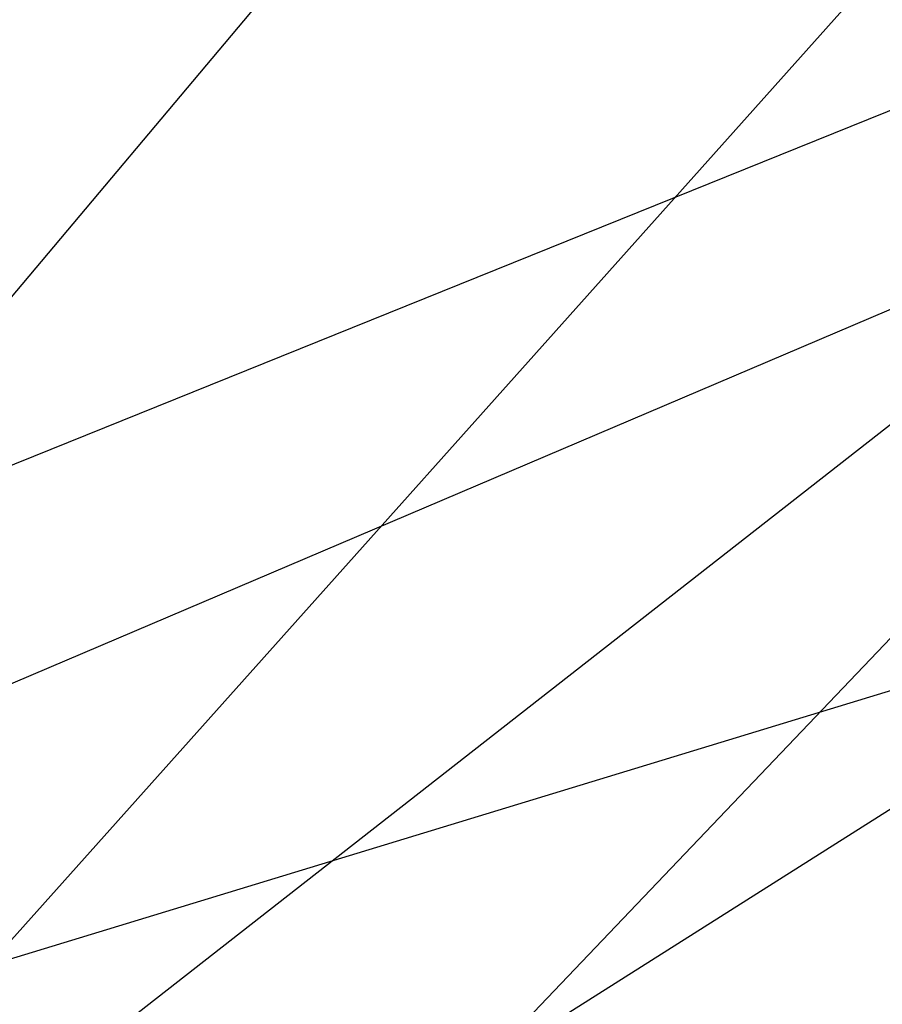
# Model space of a CAD drawing. Extents: x 0 to 901, y 0 to 72.
# Tile 187 of 256: x 448.86263 to 448.86807, y 61.29516 to 61.30136. Entities that reach past the tile are written whole.
import ezdxf

# ---------------------------------------------------------------- set-up
doc = ezdxf.new("R2010")
doc.units = 0
doc.header["$LTSCALE"] = 25.4
doc.layers.get('0').update_dxf_attribs({"color": 13, "linetype": 'CONTINUOUS'})

# ---------------------------------------------------------------- blocks, each defined once
blk = doc.blocks.new('PIN-LED-M-8128_STL')
at = {"color": 0}
for p, q in [((11.0716524, 453.3060608, 59.9765396), (10.960639, 453.6701355, 60.1975746)), ((11.0716524, 453.3060608, 59.9765396), (10.960639, 453.6701355, 60.1975746)), ((11.0751095, 453.3074646, 3.7835424), (10.9332666, 453.658783, 3.5647924)), ((11.0751095, 453.3074646, 3.7835424), (10.9332666, 453.658783, 3.5647924)), ((11.0776215, 453.3084717, 63.4769058), (10.929142, 453.657135, 63.6951866)), ((11.0776215, 453.3084717, 63.4769058), (10.929142, 453.657135, 63.6951866)), ((11.0924988, 453.3145752, 0.9846017), (10.8861389, 453.640625, 0.7612857)), ((11.0924988, 453.3145752, 0.9846017), (10.8861389, 453.640625, 0.7612857)), ((11.0984335, 453.3170471, 4.4849648), (10.8543272, 453.629364, 4.2589669)), ((11.0984335, 453.3170471, 4.4849648), (10.8543272, 453.629364, 4.2589669)), ((11.1116829, 453.3226624, 59.1914864), (10.9610519, 453.4663696, 59.0769615)), ((11.1116829, 453.3226624, 59.1914864), (10.9610519, 453.4663696, 59.0769615)), ((11.1116829, 453.3226624, 60.5914841), (10.9539165, 453.4637146, 60.4764786)), ((11.1116829, 453.3226624, 60.5914841), (10.9539165, 453.4637146, 60.4764786)), ((11.1116829, 453.3226624, 61.9914856), (10.9467649, 453.4610901, 61.8759956)), ((11.1116829, 453.3226624, 61.9914856), (10.9467649, 453.4610901, 61.8759956))]:
    blk.add_line(p, q, dxfattribs=at)
mesh = blk.add_polyface(dxfattribs=at)
corners = [(11.3094292, 453.4207764, 0.998511), (11.2021456, 453.3640747, 0.9914658), (11.0444956, 453.7088013, 0.7734238)]
mesh.append_faces([[corners[k] for k in face] for face in [(0, 1, 2)]], dxfattribs={"color": 0})
mesh = blk.add_polyface(dxfattribs=at)
corners = [(11.0481129, 453.2967834, 59.2751045), (10.9115152, 453.650177, 59.4938545), (10.9342203, 453.2567749, 59.2681694)]
mesh.append_faces([[corners[k] for k in face] for face in [(0, 1, 2)]], dxfattribs={"color": 0})
mesh = blk.add_polyface(dxfattribs=at)
corners = [(11.2007895, 453.5770264, 3.9942758), (11.0439539, 453.4997559, 3.9831154), (11.1945295, 453.3603821, 3.8784785)]
mesh.append_faces([[corners[k] for k in face] for face in [(0, 1, 2)]], dxfattribs={"color": 0})
mesh = blk.add_polyface(dxfattribs=at)
corners = [(11.2902508, 453.4100037, 58.5024414), (11.1203156, 453.326355, 58.492012), (11.045002, 453.5001831, 58.382637)]
mesh.append_faces([[corners[k] for k in face] for face in [(0, 1, 2)]], dxfattribs={"color": 0})
mesh = blk.add_polyface(dxfattribs=at)
corners = [(11.0439539, 453.4997559, 3.9831154), (10.8828669, 453.4392395, 3.972487), (10.9407339, 453.2588501, 3.863112)]
mesh.append_faces([[corners[k] for k in face] for face in [(0, 1, 2)]], dxfattribs={"color": 0})
mesh = blk.add_polyface(dxfattribs=at)
corners = [(11.1945295, 453.3603821, 3.8784785), (11.0439539, 453.4997559, 3.9831154), (11.119154, 453.3258667, 3.8737404)]
mesh.append_faces([[corners[k] for k in face] for face in [(0, 1, 2)]], dxfattribs={"color": 0})
mesh = blk.add_polyface(dxfattribs=at)
corners = [(11.0498304, 453.2974548, 0.3695163), (10.9813652, 453.4740906, 0.4788913), (10.9419861, 453.2592468, 0.3631841)]
mesh.append_faces([[corners[k] for k in face] for face in [(0, 1, 2)]], dxfattribs={"color": 0})

msp = doc.modelspace()

# ---------------------------------------------------------------- block references
at = {"color": 250, "rotation": 270}
msp.add_blockref('PIN-LED-M-8128_STL', (-4.5156512, 72.3450928, -0.2648032), dxfattribs=at)

doc.saveas('drawing.dxf')
